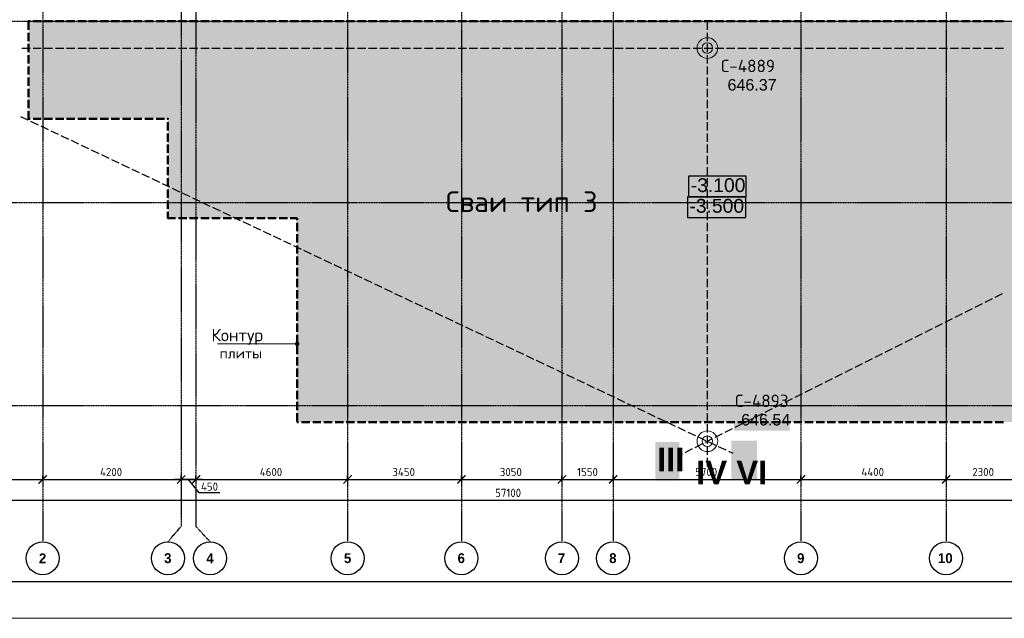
# Model space of a CAD drawing. Header units: millimetres. Extents: x -93479 to 1057970, y -66333 to 172656.
# Tile 17 of 145: x 135902 to 149281, y 1656 to 9790. Entities that reach past the tile are written whole.
import ezdxf

# ---------------------------------------------------------------- set-up
doc = ezdxf.new("R2010")
doc.units = ezdxf.units.MM
doc.linetypes.add('______5', pattern=[1100, 800, -100, 100, -100])
doc.linetypes.add('осевая', pattern=[50.8, 31.75, -6.35, 6.35, -6.35])
for name, color, linetype in [('PDF _Общий01', 7, 'Continuous'), ('PDF _Полож. о картогр. знаках', 7, 'Continuous'), ('PDF _Текст', 7, 'Continuous'), ('ТОЛСТЫЕ_ОСНОВНЫЕ', 6, 'Continuous')]:
    doc.layers.add(name, color=color, linetype=linetype)
doc.layers.add('PDF _Примечания', color=7, linetype='Continuous', true_color=0xececec)
doc.layers.add('PDF _Фундамент глуб. заложения', color=7, linetype='Continuous', true_color=0x646464)
for name, color, linetype, lineweight in [('Оси', 40, '______5', 18), ('СПДС_РАЗМЕРЫ', 152, 'Continuous', 25), ('ТОНКИЕ', 7, 'Continuous', 9)]:
    doc.layers.add(name, color=color, linetype=linetype, lineweight=lineweight)
doc.styles.add('GOST-2.304_Type-B', font='GOST_Common.ttf')
doc.styles.add('MtXpl_Century Gothic', font='GOTHICB.TTF', dxfattribs={"height": 0.2})
doc.styles.add('PDF Arial', font='arial.ttf')
doc.styles.add('PDF Arial Bold', font='arialbd.ttf')
doc.styles.add('PDF ISOCPEUR', font='isocpeur.ttf')
doc.dimstyles.new('СПДС', dxfattribs={"dimscale": 100, "dimtxt": 2.5, "dimasz": 2.5, "dimexe": 1.25, "dimexo": 0, "dimtad": 1, "dimdec": 0, "dimtxsty": 'GOST-2.304_Type-B', "dimblk": 'ARCHTICK', "dimcen": 2.5, "dimdle": 2, "dimadec": 0, "dimazin": 2, "dimtfac": 0.75, "dimtdec": 0, "dimtmove": 1, "dimatfit": 3, "dimfxl": 1, "dimtolj": 1, "dimarcsym": 1})

# ---------------------------------------------------------------- blocks, each defined once
blk = doc.blocks.new('*U1959')
at = {"layer": 'ТОЛСТЫЕ_ОСНОВНЫЕ', "color": 7}
blk.add_lwpolyline([(20, 5), (1256, 5), (1256, 589), (20, 589)], close=True, dxfattribs=at)
at = {"layer": 'ТОНКИЕ', "color": 7}
blk.add_lwpolyline([(0, 0), (1261, 0), (1261, 594), (0, 594)], close=True, dxfattribs=at)
blk = doc.blocks.new('скважины')
at = {"layer": 'PDF _Примечания', "transparency": 33554559}
blk.add_hatch(color=256, dxfattribs=at).paths.add_polyline_path([(19.2538, 9.6512), (7.5058, 9.6512), (7.5058, 8.722), (8.8286, 8.722), (8.8286, 7.7772), (10.057, 7.7772), (10.057, 5.8402), (18.1199, 5.8402), (18.1199, 7.7772), (19.2538, 7.7772)])
at = {"layer": 'PDF _Общий01', "lineweight": 25}
for points in [[(13.7774, 7.9811), (14.3253, 7.9811), (14.3253, 8.1779), (13.7774, 8.1779)], [(13.7657, 7.7842), (14.3204, 7.7842), (14.3204, 7.9811), (13.7657, 7.9811)]]:
    blk.add_lwpolyline(points, close=True, dxfattribs=at)
at = {"layer": 'PDF _Общий01', "lineweight": 13}
for points in [[(9.3017, 6.5845), (9.7881, 6.5845), (10.057, 6.5845)], [(10.0392, 6.5845), (10.0392, 6.5845)], [(10.057, 6.6022), (10.057, 6.6022)], [(10.057, 6.5668), (10.057, 6.5668)], [(10.0747, 6.5845), (10.0747, 6.5845)]]:
    blk.add_lwpolyline(points, dxfattribs=at)
blk.add_circle((10.057, 6.5845), 0.0177, dxfattribs=at)
at = {"layer": 'PDF _Общий01', "color": 7, "lineweight": 25, "true_color": 0xffffff, "transparency": 33554559}
blk.add_solid([(13.7656, 7.9692), (14.2538, 7.9692), (13.7656, 8.1897), (14.2538, 8.1897)], dxfattribs=at)
at = {"layer": 'PDF _Общий01', "color": 7, "lineweight": 13, "true_color": 0xffffff, "transparency": 33554559}
blk.add_solid([(13.7545, 7.7724), (14.2532, 7.7724), (13.7545, 7.9929), (14.2532, 7.9929)], dxfattribs=at)
at = {"layer": 'PDF _Общий01', "lineweight": 13, "transparency": 33554559}
for points in [[(10.0417, 6.5756), (10.0417, 6.5934), (10.0392, 6.5845)], [(10.0417, 6.5934), (10.0481, 6.5693), (10.0481, 6.5997)], [(10.0417, 6.5934), (10.0417, 6.5756), (10.0481, 6.5693)], [(10.0481, 6.5997), (10.057, 6.5668), (10.057, 6.6022)], [(10.0481, 6.5997), (10.0481, 6.5693), (10.057, 6.5668)], [(10.057, 6.6022), (10.057, 6.5668), (10.0658, 6.5693)], [(10.057, 6.6022), (10.0658, 6.5693), (10.0658, 6.5997)], [(10.0658, 6.5997), (10.0658, 6.5693), (10.0722, 6.5756)], [(10.0658, 6.5997), (10.0722, 6.5756), (10.0722, 6.5934)], [(10.0722, 6.5934), (10.0722, 6.5756), (10.0747, 6.5845)]]:
    blk.add_solid(points, dxfattribs=at)
at = {"layer": 'PDF _Полож. о картогр. знаках', "lineweight": 25}
for points in [[(13.955, 9.5669), (13.955, 9.6457)], [(13.955, 9.4606), (13.955, 9.5394)], [(7.4409, 9.3944), (7.5197, 9.3944)], [(7.5472, 9.3944), (7.626, 9.3944)], [(7.6535, 9.3944), (7.7323, 9.3944)], [(7.7598, 9.3944), (7.8386, 9.3944)], [(7.8661, 9.3944), (7.9449, 9.3944)], [(7.9724, 9.3944), (8.0512, 9.3944)], [(8.0787, 9.3944), (8.1575, 9.3944)], [(8.185, 9.3944), (8.2638, 9.3944)], [(8.2913, 9.3944), (8.3701, 9.3944)], [(8.3976, 9.3944), (8.4764, 9.3944)], [(8.5039, 9.3944), (8.5827, 9.3944)], [(8.6102, 9.3944), (8.689, 9.3944)], [(8.7165, 9.3944), (8.7953, 9.3944)], [(8.8228, 9.3944), (8.9016, 9.3944)], [(8.9291, 9.3944), (9.0079, 9.3944)], [(9.0354, 9.3944), (9.1142, 9.3944)], [(9.1417, 9.3944), (9.2205, 9.3944)], [(9.248, 9.3944), (9.3268, 9.3944)], [(9.3543, 9.3944), (9.4331, 9.3944)], [(9.4606, 9.3944), (9.5394, 9.3944)], [(9.5669, 9.3944), (9.6457, 9.3944)], [(9.6732, 9.3944), (9.752, 9.3944)], [(9.7795, 9.3944), (9.8583, 9.3944)], [(9.8858, 9.3944), (9.9646, 9.3944)], [(9.9921, 9.3944), (10.0709, 9.3944)], [(10.0984, 9.3944), (10.1772, 9.3944)], [(10.2047, 9.3944), (10.2835, 9.3944)], [(10.311, 9.3944), (10.3898, 9.3944)], [(10.4173, 9.3944), (10.4961, 9.3944)], [(10.5236, 9.3944), (10.6024, 9.3944)], [(10.6299, 9.3944), (10.7087, 9.3944)], [(10.7362, 9.3944), (10.815, 9.3944)], [(10.8425, 9.3944), (10.9213, 9.3944)], [(10.9488, 9.3944), (11.0276, 9.3944)], [(11.0551, 9.3944), (11.1339, 9.3944)], [(11.1614, 9.3944), (11.2402, 9.3944)], [(11.2677, 9.3944), (11.3465, 9.3944)], [(11.374, 9.3944), (11.4528, 9.3944)], [(11.4803, 9.3944), (11.5591, 9.3944)], [(11.5866, 9.3944), (11.6654, 9.3944)], [(11.6929, 9.3944), (11.7717, 9.3944)], [(11.7992, 9.3944), (11.878, 9.3944)], [(11.9055, 9.3944), (11.9843, 9.3944)], [(12.0118, 9.3944), (12.0906, 9.3944)], [(12.1181, 9.3944), (12.1969, 9.3944)], [(12.2244, 9.3944), (12.3031, 9.3944)], [(12.3307, 9.3944), (12.4094, 9.3944)], [(12.437, 9.3944), (12.5157, 9.3944)], [(12.5433, 9.3944), (12.622, 9.3944)], [(12.6496, 9.3944), (12.7283, 9.3944)], [(12.7559, 9.3944), (12.8346, 9.3944)], [(12.8622, 9.3944), (12.9409, 9.3944)], [(12.9685, 9.3944), (13.0472, 9.3944)], [(13.0748, 9.3944), (13.1535, 9.3944)], [(13.1811, 9.3944), (13.2598, 9.3944)], [(13.2874, 9.3944), (13.3661, 9.3944)], [(13.3937, 9.3944), (13.4724, 9.3944)], [(13.5, 9.3944), (13.5787, 9.3944)], [(13.6063, 9.3944), (13.685, 9.3944)], [(13.7126, 9.3944), (13.7913, 9.3944)], [(13.8189, 9.3944), (13.8976, 9.3944)], [(13.9252, 9.3944), (14.0039, 9.3944)], [(13.955, 9.3543), (13.955, 9.3944), (13.955, 9.4331)], [(14.0315, 9.3944), (14.1102, 9.3944)], [(14.1378, 9.3944), (14.2165, 9.3944)], [(14.2441, 9.3944), (14.3228, 9.3944)], [(14.3504, 9.3944), (14.4291, 9.3944)], [(14.4567, 9.3944), (14.5354, 9.3944)], [(14.563, 9.3944), (14.6417, 9.3944)], [(14.6693, 9.3944), (14.748, 9.3944)], [(14.7756, 9.3944), (14.8543, 9.3944)], [(14.8819, 9.3944), (14.9606, 9.3944)], [(14.9882, 9.3944), (15.0669, 9.3944)], [(15.0945, 9.3944), (15.1732, 9.3944)], [(15.2008, 9.3944), (15.2795, 9.3944)], [(15.3071, 9.3944), (15.3858, 9.3944)], [(15.4134, 9.3944), (15.4921, 9.3944)], [(15.5197, 9.3944), (15.5984, 9.3944)], [(15.626, 9.3944), (15.7047, 9.3944)], [(15.7323, 9.3944), (15.811, 9.3944)], [(15.8386, 9.3944), (15.9173, 9.3944)], [(15.9449, 9.3944), (16.0236, 9.3944)], [(16.0512, 9.3944), (16.1299, 9.3944)], [(16.1575, 9.3944), (16.2362, 9.3944)], [(16.2638, 9.3944), (16.3425, 9.3944)], [(16.3701, 9.3944), (16.4488, 9.3944)], [(16.4764, 9.3944), (16.5551, 9.3944)], [(16.5827, 9.3944), (16.6614, 9.3944)], [(16.689, 9.3944), (16.7677, 9.3944)], [(13.955, 9.248), (13.955, 9.3268)], [(13.955, 9.1417), (13.955, 9.2205)], [(13.955, 9.0354), (13.955, 9.1142)], [(13.955, 8.9291), (13.955, 9.0079)], [(13.955, 8.8228), (13.955, 8.9016)], [(13.955, 8.7165), (13.955, 8.7953)], [(7.428, 8.745), (7.4992, 8.7113)], [(7.5241, 8.6996), (7.5953, 8.6659)], [(7.6202, 8.6541), (7.6914, 8.6204)], [(7.7163, 8.6087), (7.7875, 8.575)], [(13.955, 8.6102), (13.955, 8.689)], [(7.8124, 8.5632), (7.8836, 8.5296)], [(7.9085, 8.5178), (7.9797, 8.4841)], [(13.955, 8.5039), (13.955, 8.5827)], [(8.0046, 8.4723), (8.0758, 8.4387)], [(8.1007, 8.4269), (8.1719, 8.3932)], [(13.955, 8.3976), (13.955, 8.4764)], [(8.1968, 8.3814), (8.268, 8.3478)], [(8.2929, 8.336), (8.3641, 8.3023)], [(13.955, 8.2913), (13.955, 8.3701)], [(8.389, 8.2906), (8.4602, 8.2569)], [(8.4851, 8.2451), (8.5563, 8.2114)], [(13.955, 8.185), (13.955, 8.2638)], [(8.5812, 8.1997), (8.6523, 8.166)], [(8.6773, 8.1542), (8.7484, 8.1206)], [(13.955, 8.0787), (13.955, 8.1575)], [(8.7734, 8.1088), (8.8445, 8.0751)], [(8.8695, 8.0633), (8.9406, 8.0297)], [(13.955, 7.9724), (13.955, 8.0512)], [(8.9655, 8.0179), (9.0367, 7.9842)], [(9.0616, 7.9724), (9.1328, 7.9388)], [(9.1577, 7.927), (9.2289, 7.8933)], [(9.2538, 7.8816), (9.325, 7.8479)], [(13.955, 7.8661), (13.955, 7.9449)], [(9.3499, 7.8361), (9.4211, 7.8024)], [(9.446, 7.7907), (9.5172, 7.757)], [(13.955, 7.7598), (13.955, 7.8386)], [(9.5421, 7.7452), (9.6133, 7.7116)], [(9.6382, 7.6998), (9.7094, 7.6661)], [(13.955, 7.6535), (13.955, 7.7323)], [(9.7343, 7.6543), (9.8055, 7.6207)], [(9.8304, 7.6089), (9.9016, 7.5752)], [(13.955, 7.5472), (13.955, 7.626)], [(9.9265, 7.5634), (9.9977, 7.5298)], [(10.0226, 7.518), (10.0938, 7.4843)], [(13.955, 7.4409), (13.955, 7.5197)], [(10.1187, 7.4726), (10.1899, 7.4389)], [(10.2148, 7.4271), (10.286, 7.3934)], [(13.955, 7.3346), (13.955, 7.4134)], [(10.3109, 7.3817), (10.3821, 7.348)], [(10.407, 7.3362), (10.4782, 7.3026)], [(13.955, 7.2283), (13.955, 7.3071)], [(10.5031, 7.2908), (10.5743, 7.2571)], [(10.5992, 7.2453), (10.6703, 7.2117)], [(10.6953, 7.1999), (10.7664, 7.1662)], [(10.7914, 7.1544), (10.8625, 7.1208)], [(13.955, 7.122), (13.955, 7.2008)], [(10.8875, 7.109), (10.9586, 7.0753)], [(10.9835, 7.0636), (11.0547, 7.0299)], [(11.0796, 7.0181), (11.1508, 6.9844)], [(13.955, 7.0157), (13.955, 7.0945)], [(16.6906, 7.0275), (16.761, 7.0627)], [(11.1757, 6.9727), (11.2469, 6.939)], [(11.2718, 6.9272), (11.343, 6.8936)], [(13.955, 6.9094), (13.955, 6.9882)], [(16.5005, 6.9323), (16.5709, 6.9676)], [(16.5956, 6.9799), (16.666, 7.0151)], [(11.3679, 6.8818), (11.4391, 6.8481)], [(11.464, 6.8363), (11.5352, 6.8027)], [(13.955, 6.8031), (13.955, 6.8819)], [(16.3104, 6.8372), (16.3808, 6.8724)], [(16.4054, 6.8848), (16.4759, 6.92)], [(11.5601, 6.7909), (11.6313, 6.7572)], [(11.6562, 6.7454), (11.7274, 6.7118)], [(13.955, 6.6969), (13.955, 6.7756)], [(16.1203, 6.742), (16.1907, 6.7773)], [(16.2153, 6.7896), (16.2857, 6.8248)], [(11.7523, 6.7), (11.8235, 6.6663)], [(11.8484, 6.6546), (11.9196, 6.6209)], [(13.955, 6.5906), (13.955, 6.6693)], [(15.9301, 6.6469), (16.0006, 6.6821)], [(16.0252, 6.6945), (16.0956, 6.7297)], [(11.9445, 6.6091), (12.0157, 6.5754)], [(12.0406, 6.5637), (12.1118, 6.53)], [(13.955, 6.4843), (13.955, 6.563)], [(15.74, 6.5517), (15.8104, 6.587)], [(15.8351, 6.5993), (15.9055, 6.6345)], [(12.1367, 6.5182), (12.2079, 6.4846)], [(12.2328, 6.4728), (12.304, 6.4391)], [(13.955, 6.378), (13.955, 6.4567)], [(15.5499, 6.4566), (15.6203, 6.4918)], [(15.645, 6.5042), (15.7154, 6.5394)], [(12.3289, 6.4273), (12.4001, 6.3937)], [(12.425, 6.3819), (12.4962, 6.3482)], [(15.3598, 6.3614), (15.4302, 6.3967)], [(15.4549, 6.409), (15.5253, 6.4442)], [(12.5211, 6.3364), (12.5923, 6.3028)], [(12.6172, 6.291), (12.6884, 6.2573)], [(13.955, 6.2717), (13.955, 6.3504)], [(15.1697, 6.2663), (15.2401, 6.3015)], [(15.2647, 6.3139), (15.3352, 6.3491)], [(12.7133, 6.2456), (12.7844, 6.2119)], [(12.8094, 6.2001), (12.8805, 6.1664)], [(13.955, 6.1654), (13.955, 6.2441)], [(14.9796, 6.1711), (15.05, 6.2064)], [(15.0746, 6.2187), (15.145, 6.2539)], [(12.9055, 6.1547), (12.9766, 6.121)], [(13.0016, 6.1092), (13.0727, 6.0756)], [(13.955, 6.0591), (13.955, 6.1378)], [(14.7894, 6.076), (14.8599, 6.1112)], [(14.8845, 6.1235), (14.9549, 6.1588)], [(13.0976, 6.0638), (13.1688, 6.0301)], [(13.1937, 6.0183), (13.2649, 5.9847)], [(13.955, 5.9528), (13.955, 6.0315)], [(14.5993, 5.9808), (14.6697, 6.0161)], [(14.6944, 6.0284), (14.7648, 6.0636)], [(13.2898, 5.9729), (13.361, 5.9392)], [(13.3859, 5.9274), (13.4571, 5.8938)], [(13.955, 5.8465), (13.955, 5.9252)], [(14.4092, 5.8857), (14.4796, 5.9209)], [(14.5043, 5.9332), (14.5747, 5.9685)], [(13.482, 5.882), (13.5532, 5.8483)], [(13.5781, 5.8366), (13.6493, 5.8029)], [(13.955, 5.7402), (13.955, 5.8189)], [(14.2191, 5.7905), (14.2895, 5.8258)], [(14.3142, 5.8381), (14.3846, 5.8733)], [(13.6742, 5.7911), (13.7454, 5.7574)], [(13.7703, 5.7457), (13.8415, 5.712)], [(13.955, 5.6339), (13.955, 5.7126)], [(14.029, 5.6954), (14.0994, 5.7306)], [(14.124, 5.7429), (14.1945, 5.7782)], [(13.8389, 5.6002), (13.9093, 5.6355)], [(13.8664, 5.7002), (13.9376, 5.6666)], [(13.9339, 5.6478), (14.0043, 5.683)], [(13.9625, 5.6548), (14.0337, 5.6211)], [(13.7099, 5.5357), (13.7192, 5.5403)], [(13.7438, 5.5526), (13.8142, 5.5879)], [(13.955, 5.5276), (13.955, 5.6063)], [(14.0586, 5.6093), (14.1298, 5.5757)], [(14.1547, 5.5639), (14.1964, 5.5442)], [(13.955, 5.4213), (13.955, 5.5)]]:
    blk.add_lwpolyline(points, dxfattribs=at)
at = {"layer": 'PDF _Полож. о картогр. знаках', "lineweight": 13}
for centre, radius in [((13.955, 9.3944), 0.0981), ((13.955, 9.3944), 0.0504), ((13.955, 9.3944), 0.0504), ((13.955, 5.6583), 0.0981), ((13.955, 5.6583), 0.0504), ((13.955, 5.6583), 0.0504)]:
    blk.add_circle(centre, radius, dxfattribs=at)
at = {"layer": 'PDF _Полож. о картогр. знаках', "lineweight": 25, "transparency": 33554559}
for points in [[(13.955, 9.3895), (13.9501, 9.3944), (13.9599, 9.3944), (13.955, 9.3993)], [(13.955, 9.3895), (13.9501, 9.3944), (13.9599, 9.3944), (13.955, 9.3993)], [(14.0844, 9.1416), (14.5921, 9.1416), (14.0844, 9.1295), (14.5921, 9.1295)], [(13.9505, 5.6604), (13.9571, 5.6628), (13.9529, 5.6539), (13.9594, 5.6562)], [(13.9505, 5.6604), (13.9571, 5.6628), (13.9529, 5.6539), (13.9594, 5.6562)], [(13.7055, 5.5335), (13.7077, 5.5401), (13.7121, 5.5313), (13.7143, 5.5379)], [(14.192, 5.5463), (14.1985, 5.5486), (14.1943, 5.5397), (14.2009, 5.542)], [(13.955, 5.4081), (13.9501, 5.413), (13.9599, 5.413), (13.955, 5.4179)]]:
    blk.add_solid(points, dxfattribs=at)
at = {"layer": 'PDF _Полож. о картогр. знаках', "color": 7, "lineweight": 25, "true_color": 0xffffff, "transparency": 33554559}
blk.add_solid([(11.4504, 7.7444), (12.8874, 7.7444), (11.4504, 8.1118), (12.8874, 8.1118)], dxfattribs=at)
at = {"layer": 'PDF _Полож. о картогр. знаках', "color": 7, "lineweight": 13, "true_color": 0xffffff, "transparency": 33554559}
for points in [[(14.2071, 5.7587), (14.7386, 5.7587), (14.2071, 6.1483), (14.7386, 6.1483)], [(13.4609, 5.2822), (13.6893, 5.2822), (13.4609, 5.6497), (13.6893, 5.6497)], [(14.1815, 5.2969), (14.4256, 5.2969), (14.1815, 5.6643), (14.4256, 5.6643)]]:
    blk.add_solid(points, dxfattribs=at)
at = {"layer": 'PDF _Полож. о картогр. знаках', "lineweight": 13, "transparency": 33554559}
blk.add_solid([(14.2189, 5.9592), (14.7266, 5.9592), (14.2189, 5.9471), (14.7266, 5.9471)], dxfattribs=at)
at = {"layer": 'PDF _Фундамент глуб. заложения', "lineweight": 50}
for points in [[(7.5058, 9.6512), (7.5197, 9.6512)], [(7.5058, 9.5669), (7.5058, 9.6457)], [(7.5472, 9.6512), (7.626, 9.6512)], [(7.6535, 9.6512), (7.7323, 9.6512)], [(7.7598, 9.6512), (7.8386, 9.6512)], [(7.8661, 9.6512), (7.9449, 9.6512)], [(7.9724, 9.6512), (8.0512, 9.6512)], [(8.0787, 9.6512), (8.1575, 9.6512)], [(8.185, 9.6512), (8.2638, 9.6512)], [(8.2913, 9.6512), (8.3701, 9.6512)], [(8.3976, 9.6512), (8.4764, 9.6512)], [(8.5039, 9.6512), (8.5827, 9.6512)], [(8.6102, 9.6512), (8.689, 9.6512)], [(8.7165, 9.6512), (8.7953, 9.6512)], [(8.8228, 9.6512), (8.9016, 9.6512)], [(8.9291, 9.6512), (9.0079, 9.6512)], [(9.0354, 9.6512), (9.1142, 9.6512)], [(9.1417, 9.6512), (9.2205, 9.6512)], [(9.248, 9.6512), (9.3268, 9.6512)], [(9.3543, 9.6512), (9.4331, 9.6512)], [(9.4606, 9.6512), (9.5394, 9.6512)], [(9.5669, 9.6512), (9.6457, 9.6512)], [(9.6732, 9.6512), (9.752, 9.6512)], [(9.7795, 9.6512), (9.8583, 9.6512)], [(9.8858, 9.6512), (9.9646, 9.6512)], [(9.9921, 9.6512), (10.0709, 9.6512)], [(10.0984, 9.6512), (10.1772, 9.6512)], [(10.2047, 9.6512), (10.2835, 9.6512)], [(10.311, 9.6512), (10.3898, 9.6512)], [(10.4173, 9.6512), (10.4961, 9.6512)], [(10.5236, 9.6512), (10.6024, 9.6512)], [(10.6299, 9.6512), (10.7087, 9.6512)], [(10.7362, 9.6512), (10.815, 9.6512)], [(10.8425, 9.6512), (10.9213, 9.6512)], [(10.9488, 9.6512), (11.0276, 9.6512)], [(11.0551, 9.6512), (11.1339, 9.6512)], [(11.1614, 9.6512), (11.2402, 9.6512)], [(11.2677, 9.6512), (11.3465, 9.6512)], [(11.374, 9.6512), (11.4528, 9.6512)], [(11.4803, 9.6512), (11.5591, 9.6512)], [(11.5866, 9.6512), (11.6654, 9.6512)], [(11.6929, 9.6512), (11.7717, 9.6512)], [(11.7992, 9.6512), (11.878, 9.6512)], [(11.9055, 9.6512), (11.9843, 9.6512)], [(12.0118, 9.6512), (12.0906, 9.6512)], [(12.1181, 9.6512), (12.1969, 9.6512)], [(12.2244, 9.6512), (12.3031, 9.6512)], [(12.3307, 9.6512), (12.4094, 9.6512)], [(12.437, 9.6512), (12.5157, 9.6512)], [(12.5433, 9.6512), (12.622, 9.6512)], [(12.6496, 9.6512), (12.7283, 9.6512)], [(12.7559, 9.6512), (12.8346, 9.6512)], [(12.8622, 9.6512), (12.9409, 9.6512)], [(12.9685, 9.6512), (13.0472, 9.6512)], [(13.0748, 9.6512), (13.1535, 9.6512)], [(13.1811, 9.6512), (13.2598, 9.6512)], [(13.2874, 9.6512), (13.3661, 9.6512)], [(13.3937, 9.6512), (13.4724, 9.6512)], [(13.5, 9.6512), (13.5787, 9.6512)], [(13.6063, 9.6512), (13.685, 9.6512)], [(13.7126, 9.6512), (13.7913, 9.6512)], [(13.8189, 9.6512), (13.8976, 9.6512)], [(13.9252, 9.6512), (14.0039, 9.6512)], [(14.0315, 9.6512), (14.1102, 9.6512)], [(14.1378, 9.6512), (14.2165, 9.6512)], [(14.2441, 9.6512), (14.3228, 9.6512)], [(14.3504, 9.6512), (14.4291, 9.6512)], [(14.4567, 9.6512), (14.5354, 9.6512)], [(14.563, 9.6512), (14.6417, 9.6512)], [(14.6693, 9.6512), (14.748, 9.6512)], [(14.7756, 9.6512), (14.8543, 9.6512)], [(14.8819, 9.6512), (14.9606, 9.6512)], [(14.9882, 9.6512), (15.0669, 9.6512)], [(15.0945, 9.6512), (15.1732, 9.6512)], [(15.2008, 9.6512), (15.2795, 9.6512)], [(15.3071, 9.6512), (15.3858, 9.6512)], [(15.4134, 9.6512), (15.4921, 9.6512)], [(15.5197, 9.6512), (15.5984, 9.6512)], [(15.626, 9.6512), (15.7047, 9.6512)], [(15.7323, 9.6512), (15.811, 9.6512)], [(15.8386, 9.6512), (15.9173, 9.6512)], [(15.9449, 9.6512), (16.0236, 9.6512)], [(16.0512, 9.6512), (16.1299, 9.6512)], [(16.1575, 9.6512), (16.2362, 9.6512)], [(16.2638, 9.6512), (16.3425, 9.6512)], [(16.3701, 9.6512), (16.4488, 9.6512)], [(16.4764, 9.6512), (16.5551, 9.6512)], [(16.5827, 9.6512), (16.6614, 9.6512)], [(16.689, 9.6512), (16.7677, 9.6512)], [(7.5058, 9.4606), (7.5058, 9.5394)], [(7.5058, 9.3543), (7.5058, 9.4331)], [(7.5058, 9.248), (7.5058, 9.3268)], [(7.5058, 9.1417), (7.5058, 9.2205)], [(7.5058, 9.0354), (7.5058, 9.1142)], [(7.5058, 8.9291), (7.5058, 9.0079)], [(7.5058, 8.8228), (7.5058, 8.9016)], [(7.5197, 8.722), (7.5058, 8.722), (7.5058, 8.7953)], [(7.5472, 8.722), (7.626, 8.722)], [(7.6535, 8.722), (7.7323, 8.722)], [(7.7598, 8.722), (7.8386, 8.722)], [(7.8661, 8.722), (7.9449, 8.722)], [(7.9724, 8.722), (8.0512, 8.722)], [(8.0787, 8.722), (8.1575, 8.722)], [(8.185, 8.722), (8.2638, 8.722)], [(8.2913, 8.722), (8.3701, 8.722)], [(8.3976, 8.722), (8.4764, 8.722)], [(8.5039, 8.722), (8.5827, 8.722)], [(8.6102, 8.722), (8.689, 8.722)], [(8.7165, 8.722), (8.7953, 8.722)], [(8.8286, 8.7165), (8.8286, 8.722), (8.8228, 8.722)], [(8.8286, 8.6102), (8.8286, 8.689)], [(8.8286, 8.5039), (8.8286, 8.5827)], [(8.8286, 8.3976), (8.8286, 8.4764)], [(8.8286, 8.2913), (8.8286, 8.3701)], [(8.8286, 8.185), (8.8286, 8.2638)], [(8.8286, 8.0787), (8.8286, 8.1575)], [(8.8286, 7.9724), (8.8286, 8.0512)], [(8.8286, 7.8661), (8.8286, 7.9449)], [(8.8286, 7.8386), (8.8286, 7.7772), (8.9016, 7.7772)], [(8.9291, 7.7772), (9.0079, 7.7772)], [(9.0354, 7.7772), (9.1142, 7.7772)], [(9.1417, 7.7772), (9.2205, 7.7772)], [(9.248, 7.7772), (9.3268, 7.7772)], [(9.3543, 7.7772), (9.4331, 7.7772)], [(9.4606, 7.7772), (9.5394, 7.7772)], [(9.5669, 7.7772), (9.6457, 7.7772)], [(9.6732, 7.7772), (9.752, 7.7772)], [(9.7795, 7.7772), (9.8583, 7.7772)], [(9.8858, 7.7772), (9.9646, 7.7772)], [(10.057, 7.7598), (10.057, 7.7772), (9.9921, 7.7772)], [(10.057, 7.6535), (10.057, 7.7323)], [(10.057, 7.5472), (10.057, 7.626)], [(10.057, 7.4409), (10.057, 7.5197)], [(10.057, 7.3346), (10.057, 7.4134)], [(10.057, 7.2283), (10.057, 7.3071)], [(10.057, 7.122), (10.057, 7.2008)], [(10.057, 7.0157), (10.057, 7.0945)], [(10.057, 6.9094), (10.057, 6.9882)], [(10.057, 6.8031), (10.057, 6.8819)], [(10.057, 6.6969), (10.057, 6.7756)], [(10.057, 6.5906), (10.057, 6.6693)], [(10.057, 6.4843), (10.057, 6.563)], [(10.057, 6.378), (10.057, 6.4567)], [(10.057, 6.2717), (10.057, 6.3504)], [(10.057, 6.1654), (10.057, 6.2441)], [(10.057, 6.0591), (10.057, 6.1378)], [(10.057, 5.9528), (10.057, 6.0315)], [(10.057, 5.8465), (10.057, 5.9252)], [(10.057, 5.8402), (10.0709, 5.8402)], [(10.0984, 5.8402), (10.1772, 5.8402)], [(10.2047, 5.8402), (10.2835, 5.8402)], [(10.311, 5.8402), (10.3898, 5.8402)], [(10.4173, 5.8402), (10.4961, 5.8402)], [(10.5236, 5.8402), (10.6024, 5.8402)], [(10.6299, 5.8402), (10.7087, 5.8402)], [(10.7362, 5.8402), (10.815, 5.8402)], [(10.8425, 5.8402), (10.9213, 5.8402)], [(10.9488, 5.8402), (11.0276, 5.8402)], [(11.0551, 5.8402), (11.1339, 5.8402)], [(11.1614, 5.8402), (11.2402, 5.8402)], [(11.2677, 5.8402), (11.3465, 5.8402)], [(11.374, 5.8402), (11.4528, 5.8402)], [(11.4803, 5.8402), (11.5591, 5.8402)], [(11.5866, 5.8402), (11.6654, 5.8402)], [(11.6929, 5.8402), (11.7717, 5.8402)], [(11.7992, 5.8402), (11.878, 5.8402)], [(11.9055, 5.8402), (11.9843, 5.8402)], [(12.0118, 5.8402), (12.0906, 5.8402)], [(12.1181, 5.8402), (12.1969, 5.8402)], [(12.2244, 5.8402), (12.3031, 5.8402)], [(12.3307, 5.8402), (12.4094, 5.8402)], [(12.437, 5.8402), (12.5157, 5.8402)], [(12.5433, 5.8402), (12.622, 5.8402)], [(12.6496, 5.8402), (12.7283, 5.8402)], [(12.7559, 5.8402), (12.8346, 5.8402)], [(12.8622, 5.8402), (12.9409, 5.8402)], [(12.9685, 5.8402), (13.0472, 5.8402)], [(13.0748, 5.8402), (13.1535, 5.8402)], [(13.1811, 5.8402), (13.2598, 5.8402)], [(13.2874, 5.8402), (13.3661, 5.8402)], [(13.3937, 5.8402), (13.4724, 5.8402)], [(13.5, 5.8402), (13.5787, 5.8402)], [(13.6063, 5.8402), (13.685, 5.8402)], [(13.7126, 5.8402), (13.7913, 5.8402)], [(13.8189, 5.8402), (13.8976, 5.8402)], [(13.9252, 5.8402), (14.0039, 5.8402)], [(14.0315, 5.8402), (14.1102, 5.8402)], [(14.1378, 5.8402), (14.2165, 5.8402)], [(14.2441, 5.8402), (14.3228, 5.8402)], [(14.3504, 5.8402), (14.4291, 5.8402)], [(14.4567, 5.8402), (14.5354, 5.8402)], [(14.563, 5.8402), (14.6417, 5.8402)], [(14.6693, 5.8402), (14.748, 5.8402)], [(14.7756, 5.8402), (14.8543, 5.8402)], [(14.8819, 5.8402), (14.9606, 5.8402)], [(14.9882, 5.8402), (15.0669, 5.8402)], [(15.0945, 5.8402), (15.1732, 5.8402)], [(15.2008, 5.8402), (15.2795, 5.8402)], [(15.3071, 5.8402), (15.3858, 5.8402)], [(15.4134, 5.8402), (15.4921, 5.8402)], [(15.5197, 5.8402), (15.5984, 5.8402)], [(15.626, 5.8402), (15.7047, 5.8402)], [(15.7323, 5.8402), (15.811, 5.8402)], [(15.8386, 5.8402), (15.9173, 5.8402)], [(15.9449, 5.8402), (16.0236, 5.8402)], [(16.0512, 5.8402), (16.1299, 5.8402)], [(16.1575, 5.8402), (16.2362, 5.8402)], [(16.2638, 5.8402), (16.3425, 5.8402)], [(16.3701, 5.8402), (16.4488, 5.8402)], [(16.4764, 5.8402), (16.5551, 5.8402)], [(16.5827, 5.8402), (16.6614, 5.8402)], [(16.689, 5.8402), (16.7677, 5.8402)]]:
    blk.add_lwpolyline(points, dxfattribs=at)
at = {"layer": 'PDF _Фундамент глуб. заложения', "lineweight": 50, "transparency": 33554559}
for points in [[(7.5058, 9.6413), (7.4959, 9.6512), (7.5156, 9.6512), (7.5058, 9.661)], [(7.4959, 9.6512), (7.5058, 9.661), (7.5058, 9.6413), (7.5156, 9.6512)], [(7.5058, 8.7122), (7.4959, 8.722), (7.5156, 8.722), (7.5058, 8.7319)], [(7.4959, 8.722), (7.5058, 8.7319), (7.5058, 8.7122), (7.5156, 8.722)], [(8.8286, 8.7122), (8.8188, 8.722), (8.8384, 8.722), (8.8286, 8.7319)], [(8.8188, 8.722), (8.8286, 8.7319), (8.8286, 8.7122), (8.8384, 8.722)], [(8.8188, 7.7772), (8.8286, 7.787), (8.8286, 7.7673), (8.8384, 7.7772)], [(8.8286, 7.7673), (8.8188, 7.7772), (8.8384, 7.7772), (8.8286, 7.787)], [(10.057, 7.7673), (10.0471, 7.7772), (10.0668, 7.7772), (10.057, 7.787)], [(10.0471, 7.7772), (10.057, 7.787), (10.057, 7.7673), (10.0668, 7.7772)], [(10.0471, 5.8402), (10.057, 5.85), (10.057, 5.8303), (10.0668, 5.8402)], [(10.057, 5.8303), (10.0471, 5.8402), (10.0668, 5.8402), (10.057, 5.85)]]:
    blk.add_solid(points, dxfattribs=at)
at = {"layer": 'PDF _Текст', "attachment_point": 7}
for s, insert, char_height, style in [('С-4889', (14.0844, 9.1653), 0.1181, 'PDF ISOCPEUR'), ('646.37', (14.1464, 8.9888), 0.1093, 'PDF Arial'), ('-3.100', (13.7971, 8.0244), 0.13116, 'PDF Arial'), ('Сваи тип 3', (11.47, 7.8362), 0.19683, 'PDF ISOCPEUR'), ('-3.500', (13.7845, 7.8275), 0.13116, 'PDF Arial'), ('Контур', (9.2422, 6.5756), 0.1181, 'PDF ISOCPEUR'), ('плиты', (9.321, 6.4444), 0.09842, 'PDF ISOCPEUR'), ('С-4893', (14.2189, 5.9829), 0.1181, 'PDF ISOCPEUR'), ('646.54', (14.276, 5.8064), 0.1093, 'PDF Arial'), ('III', (13.4767, 5.3732), 0.22327, 'PDF Arial Bold'), ('IV VI', (13.8486, 5.2502), 0.22327, 'PDF Arial Bold')]:
    blk.add_mtext(s, dxfattribs=dict(at, insert=insert, char_height=char_height, style=style))
blk = doc.blocks.new('_ArchTick')
at = {"color": 0, "linetype": 'ByBlock', "const_width": 0.15}
blk.add_lwpolyline([(-0.5, -0.5), (0.5, 0.5)], dxfattribs=at)
blk = doc.blocks.new('*D2014')
at = {"layer": 'DEFPOINTS', "color": 0, "ltscale": 100, "transparency": 16777216}
for p in [(-5586, -35036), (51514, -35036), (51514, -35036)]:
    blk.add_point(p, dxfattribs=at)
at = {"layer": 'СПДС_РАЗМЕРЫ', "color": 0, "lineweight": -2, "transparency": 16777216}
for p, q in [((-5586, -35036), (-5586, -34911)), ((51514, -35036), (51514, -34911)), ((-5786, -35036), (51714, -35036))]:
    blk.add_line(p, q, dxfattribs=at)
at = {"layer": 'СПДС_РАЗМЕРЫ', "color": 0, "lineweight": -2, "ltscale": 100, "transparency": 16777216, "xscale": 250, "yscale": 250, "zscale": 250, "rotation": 180}
blk.add_blockref('_ArchTick', (-5586, -35036), dxfattribs=at)
at = {"layer": 'СПДС_РАЗМЕРЫ', "color": 0, "lineweight": -2, "ltscale": 100, "transparency": 16777216, "xscale": 250, "yscale": 250, "zscale": 250}
blk.add_blockref('_ArchTick', (51514, -35036), dxfattribs=at)
at = {"layer": 'СПДС_РАЗМЕРЫ', "color": 0, "ltscale": 100, "transparency": 16777216, "insert": (22931, -34811), "char_height": 250, "attachment_point": 5, "style": 'GOST-2.304_Type-B'}
blk.add_mtext('\\A1;57100', dxfattribs=at)
blk = doc.blocks.new('*D2026')
at = {"layer": 'DEFPOINTS', "color": 0, "ltscale": 100, "transparency": 16777216}
for p in [(4714, -34405), (8814, -34405), (8814, -34405)]:
    blk.add_point(p, dxfattribs=at)
at = {"layer": 'СПДС_РАЗМЕРЫ', "color": 0, "lineweight": -2, "transparency": 16777216}
for p, q in [((4714, -34405), (4714, -34280)), ((8814, -34405), (8814, -34280)), ((4514, -34405), (9014, -34405))]:
    blk.add_line(p, q, dxfattribs=at)
at = {"layer": 'СПДС_РАЗМЕРЫ', "color": 0, "lineweight": -2, "ltscale": 100, "transparency": 16777216, "xscale": 250, "yscale": 250, "zscale": 250, "rotation": 180}
blk.add_blockref('_ArchTick', (4714, -34405), dxfattribs=at)
at = {"layer": 'СПДС_РАЗМЕРЫ', "color": 0, "lineweight": -2, "ltscale": 100, "transparency": 16777216, "xscale": 250, "yscale": 250, "zscale": 250}
blk.add_blockref('_ArchTick', (8814, -34405), dxfattribs=at)
at = {"layer": 'СПДС_РАЗМЕРЫ', "color": 0, "ltscale": 100, "transparency": 16777216, "insert": (6738, -34180), "char_height": 250, "attachment_point": 5, "style": 'GOST-2.304_Type-B'}
blk.add_mtext('\\A1;4100', dxfattribs=at)
blk = doc.blocks.new('*D2027')
at = {"layer": 'DEFPOINTS', "color": 0, "ltscale": 100, "transparency": 16777216}
for p in [(8814, -34405), (13014, -34405), (13014, -34405)]:
    blk.add_point(p, dxfattribs=at)
at = {"layer": 'СПДС_РАЗМЕРЫ', "color": 0, "lineweight": -2, "transparency": 16777216}
for p, q in [((8814, -34405), (8814, -34280)), ((13014, -34405), (13014, -34280)), ((8614, -34405), (13214, -34405))]:
    blk.add_line(p, q, dxfattribs=at)
at = {"layer": 'СПДС_РАЗМЕРЫ', "color": 0, "lineweight": -2, "ltscale": 100, "transparency": 16777216, "xscale": 250, "yscale": 250, "zscale": 250, "rotation": 180}
blk.add_blockref('_ArchTick', (8814, -34405), dxfattribs=at)
at = {"layer": 'СПДС_РАЗМЕРЫ', "color": 0, "lineweight": -2, "ltscale": 100, "transparency": 16777216, "xscale": 250, "yscale": 250, "zscale": 250}
blk.add_blockref('_ArchTick', (13014, -34405), dxfattribs=at)
at = {"layer": 'СПДС_РАЗМЕРЫ', "color": 0, "ltscale": 100, "transparency": 16777216, "insert": (10888, -34180), "char_height": 250, "attachment_point": 5, "style": 'GOST-2.304_Type-B'}
blk.add_mtext('\\A1;4200', dxfattribs=at)
blk = doc.blocks.new('*D2028')
at = {"layer": 'DEFPOINTS', "color": 0, "ltscale": 100, "transparency": 16777216}
for p in [(13464, -34405), (18064, -34405), (18064, -34405)]:
    blk.add_point(p, dxfattribs=at)
at = {"layer": 'СПДС_РАЗМЕРЫ', "color": 0, "lineweight": -2, "transparency": 16777216}
for p, q in [((13464, -34405), (13464, -34280)), ((18064, -34405), (18064, -34280)), ((13264, -34405), (18264, -34405))]:
    blk.add_line(p, q, dxfattribs=at)
at = {"layer": 'СПДС_РАЗМЕРЫ', "color": 0, "lineweight": -2, "ltscale": 100, "transparency": 16777216, "xscale": 250, "yscale": 250, "zscale": 250, "rotation": 180}
blk.add_blockref('_ArchTick', (13464, -34405), dxfattribs=at)
at = {"layer": 'СПДС_РАЗМЕРЫ', "color": 0, "lineweight": -2, "ltscale": 100, "transparency": 16777216, "xscale": 250, "yscale": 250, "zscale": 250}
blk.add_blockref('_ArchTick', (18064, -34405), dxfattribs=at)
at = {"layer": 'СПДС_РАЗМЕРЫ', "color": 0, "ltscale": 100, "transparency": 16777216, "insert": (15738, -34180), "char_height": 250, "attachment_point": 5, "style": 'GOST-2.304_Type-B'}
blk.add_mtext('\\A1;4600', dxfattribs=at)
blk = doc.blocks.new('*D2029')
at = {"layer": 'DEFPOINTS', "color": 0, "ltscale": 100, "transparency": 16777216}
for p in [(18064, -34405), (21514, -34405), (21514, -34405)]:
    blk.add_point(p, dxfattribs=at)
at = {"layer": 'СПДС_РАЗМЕРЫ', "color": 0, "lineweight": -2, "transparency": 16777216}
for p, q in [((18064, -34405), (18064, -34280)), ((21514, -34405), (21514, -34280)), ((17864, -34405), (21714, -34405))]:
    blk.add_line(p, q, dxfattribs=at)
at = {"layer": 'СПДС_РАЗМЕРЫ', "color": 0, "lineweight": -2, "ltscale": 100, "transparency": 16777216, "xscale": 250, "yscale": 250, "zscale": 250, "rotation": 180}
blk.add_blockref('_ArchTick', (18064, -34405), dxfattribs=at)
at = {"layer": 'СПДС_РАЗМЕРЫ', "color": 0, "lineweight": -2, "ltscale": 100, "transparency": 16777216, "xscale": 250, "yscale": 250, "zscale": 250}
blk.add_blockref('_ArchTick', (21514, -34405), dxfattribs=at)
at = {"layer": 'СПДС_РАЗМЕРЫ', "color": 0, "ltscale": 100, "transparency": 16777216, "insert": (19763, -34180), "char_height": 250, "attachment_point": 5, "style": 'GOST-2.304_Type-B'}
blk.add_mtext('\\A1;3450', dxfattribs=at)
blk = doc.blocks.new('*D2030')
at = {"layer": 'DEFPOINTS', "color": 0, "ltscale": 100, "transparency": 16777216}
for p in [(21514, -34405), (24564, -34405), (24564, -34405)]:
    blk.add_point(p, dxfattribs=at)
at = {"layer": 'СПДС_РАЗМЕРЫ', "color": 0, "lineweight": -2, "transparency": 16777216}
for p, q in [((21514, -34405), (21514, -34280)), ((24564, -34405), (24564, -34280)), ((21314, -34405), (24764, -34405))]:
    blk.add_line(p, q, dxfattribs=at)
at = {"layer": 'СПДС_РАЗМЕРЫ', "color": 0, "lineweight": -2, "ltscale": 100, "transparency": 16777216, "xscale": 250, "yscale": 250, "zscale": 250, "rotation": 180}
blk.add_blockref('_ArchTick', (21514, -34405), dxfattribs=at)
at = {"layer": 'СПДС_РАЗМЕРЫ', "color": 0, "lineweight": -2, "ltscale": 100, "transparency": 16777216, "xscale": 250, "yscale": 250, "zscale": 250}
blk.add_blockref('_ArchTick', (24564, -34405), dxfattribs=at)
at = {"layer": 'СПДС_РАЗМЕРЫ', "color": 0, "ltscale": 100, "transparency": 16777216, "insert": (23013, -34180), "char_height": 250, "attachment_point": 5, "style": 'GOST-2.304_Type-B'}
blk.add_mtext('\\A1;3050', dxfattribs=at)
blk = doc.blocks.new('*D2031')
at = {"layer": 'DEFPOINTS', "color": 0, "ltscale": 100, "transparency": 16777216}
for p in [(24564, -34405), (26114, -34405), (26114, -34405)]:
    blk.add_point(p, dxfattribs=at)
at = {"layer": 'СПДС_РАЗМЕРЫ', "color": 0, "lineweight": -2, "transparency": 16777216}
for p, q in [((24564, -34405), (24564, -34280)), ((26114, -34405), (26114, -34280)), ((24364, -34405), (26314, -34405))]:
    blk.add_line(p, q, dxfattribs=at)
at = {"layer": 'СПДС_РАЗМЕРЫ', "color": 0, "lineweight": -2, "ltscale": 100, "transparency": 16777216, "xscale": 250, "yscale": 250, "zscale": 250, "rotation": 180}
blk.add_blockref('_ArchTick', (24564, -34405), dxfattribs=at)
at = {"layer": 'СПДС_РАЗМЕРЫ', "color": 0, "lineweight": -2, "ltscale": 100, "transparency": 16777216, "xscale": 250, "yscale": 250, "zscale": 250}
blk.add_blockref('_ArchTick', (26114, -34405), dxfattribs=at)
at = {"layer": 'СПДС_РАЗМЕРЫ', "color": 0, "ltscale": 100, "transparency": 16777216, "insert": (25339, -34180), "char_height": 250, "attachment_point": 5, "style": 'GOST-2.304_Type-B'}
blk.add_mtext('\\A1;1550', dxfattribs=at)
blk = doc.blocks.new('*D2032')
at = {"layer": 'DEFPOINTS', "color": 0, "ltscale": 100, "transparency": 16777216}
for p in [(26114, -34405), (31814, -34405), (31814, -34405)]:
    blk.add_point(p, dxfattribs=at)
at = {"layer": 'СПДС_РАЗМЕРЫ', "color": 0, "lineweight": -2, "transparency": 16777216}
for p, q in [((26114, -34405), (26114, -34280)), ((31814, -34405), (31814, -34280)), ((25914, -34405), (32014, -34405))]:
    blk.add_line(p, q, dxfattribs=at)
at = {"layer": 'СПДС_РАЗМЕРЫ', "color": 0, "lineweight": -2, "ltscale": 100, "transparency": 16777216, "xscale": 250, "yscale": 250, "zscale": 250, "rotation": 180}
blk.add_blockref('_ArchTick', (26114, -34405), dxfattribs=at)
at = {"layer": 'СПДС_РАЗМЕРЫ', "color": 0, "lineweight": -2, "ltscale": 100, "transparency": 16777216, "xscale": 250, "yscale": 250, "zscale": 250}
blk.add_blockref('_ArchTick', (31814, -34405), dxfattribs=at)
at = {"layer": 'СПДС_РАЗМЕРЫ', "color": 0, "ltscale": 100, "transparency": 16777216, "insert": (28938, -34180), "char_height": 250, "attachment_point": 5, "style": 'GOST-2.304_Type-B'}
blk.add_mtext('\\A1;5700', dxfattribs=at)
blk = doc.blocks.new('*D2033')
at = {"layer": 'DEFPOINTS', "color": 0, "ltscale": 100, "transparency": 16777216}
for p in [(31814, -34405), (36214, -34405), (36214, -34405)]:
    blk.add_point(p, dxfattribs=at)
at = {"layer": 'СПДС_РАЗМЕРЫ', "color": 0, "lineweight": -2, "transparency": 16777216}
for p, q in [((31814, -34405), (31814, -34280)), ((36214, -34405), (36214, -34280)), ((31614, -34405), (36414, -34405))]:
    blk.add_line(p, q, dxfattribs=at)
at = {"layer": 'СПДС_РАЗМЕРЫ', "color": 0, "lineweight": -2, "ltscale": 100, "transparency": 16777216, "xscale": 250, "yscale": 250, "zscale": 250, "rotation": 180}
blk.add_blockref('_ArchTick', (31814, -34405), dxfattribs=at)
at = {"layer": 'СПДС_РАЗМЕРЫ', "color": 0, "lineweight": -2, "ltscale": 100, "transparency": 16777216, "xscale": 250, "yscale": 250, "zscale": 250}
blk.add_blockref('_ArchTick', (36214, -34405), dxfattribs=at)
at = {"layer": 'СПДС_РАЗМЕРЫ', "color": 0, "ltscale": 100, "transparency": 16777216, "insert": (33988, -34180), "char_height": 250, "attachment_point": 5, "style": 'GOST-2.304_Type-B'}
blk.add_mtext('\\A1;4400', dxfattribs=at)
blk = doc.blocks.new('*D2034')
at = {"layer": 'DEFPOINTS', "color": 0, "ltscale": 100, "transparency": 16777216}
for p in [(36214, -34405), (38514, -34405), (38514, -34405)]:
    blk.add_point(p, dxfattribs=at)
at = {"layer": 'СПДС_РАЗМЕРЫ', "color": 0, "lineweight": -2, "transparency": 16777216}
for p, q in [((36214, -34405), (36214, -34280)), ((38514, -34405), (38514, -34280)), ((36014, -34405), (38714, -34405))]:
    blk.add_line(p, q, dxfattribs=at)
at = {"layer": 'СПДС_РАЗМЕРЫ', "color": 0, "lineweight": -2, "ltscale": 100, "transparency": 16777216, "xscale": 250, "yscale": 250, "zscale": 250, "rotation": 180}
blk.add_blockref('_ArchTick', (36214, -34405), dxfattribs=at)
at = {"layer": 'СПДС_РАЗМЕРЫ', "color": 0, "lineweight": -2, "ltscale": 100, "transparency": 16777216, "xscale": 250, "yscale": 250, "zscale": 250}
blk.add_blockref('_ArchTick', (38514, -34405), dxfattribs=at)
at = {"layer": 'СПДС_РАЗМЕРЫ', "color": 0, "ltscale": 100, "transparency": 16777216, "insert": (37338, -34180), "char_height": 250, "attachment_point": 5, "style": 'GOST-2.304_Type-B'}
blk.add_mtext('\\A1;2300', dxfattribs=at)
blk = doc.blocks.new('*D2038')
at = {"layer": 'DEFPOINTS', "color": 0, "ltscale": 100, "transparency": 16777216}
for p in [(13014, -34280), (13464, -34342), (13014, -34405)]:
    blk.add_point(p, dxfattribs=at)
at = {"layer": 'СПДС_РАЗМЕРЫ', "color": 0, "lineweight": -2, "transparency": 16777216}
for p, q in [((13014, -34280), (13014, -34530)), ((13464, -34342), (13464, -34530)), ((13664, -34405), (12814, -34405)), ((13561, -34811), (13239, -34405)), ((14186, -34811), (13561, -34811))]:
    blk.add_line(p, q, dxfattribs=at)
at = {"layer": 'СПДС_РАЗМЕРЫ', "color": 0, "lineweight": -2, "ltscale": 100, "transparency": 16777216, "xscale": 250, "yscale": 250, "zscale": 250, "rotation": 180}
blk.add_blockref('_ArchTick', (13014, -34405), dxfattribs=at)
at = {"layer": 'СПДС_РАЗМЕРЫ', "color": 0, "lineweight": -2, "ltscale": 100, "transparency": 16777216, "xscale": 250, "yscale": 250, "zscale": 250}
blk.add_blockref('_ArchTick', (13464, -34405), dxfattribs=at)
at = {"layer": 'СПДС_РАЗМЕРЫ', "color": 0, "ltscale": 100, "transparency": 16777216, "insert": (13873, -34624), "char_height": 250, "attachment_point": 5, "style": 'GOST-2.304_Type-B'}
blk.add_mtext('\\A1;450', dxfattribs=at)
blk = doc.blocks.new('оси')
at = {"color": 7, "linetype": 'ByBlock', "lineweight": -2}
for centre in [(8813, -36796), (12613, -36796), (13893, -36796), (18063, -36796), (21513, -36796), (24563, -36796), (26113, -36796), (31813, -36796), (36213, -36796)]:
    blk.add_circle(centre, 500, dxfattribs=at)
at = {"layer": 'Оси', "color": 7, "linetype": 'осевая', "lineweight": 25, "transparency": 33554687}
for p, q in [((8813.5, 151.4), (8813.5, -36280.2)), ((18063.5, 151.4), (18063.5, -36280.2)), ((21513.5, 151.4), (21513.5, -36280.2)), ((24563.5, 151.4), (24563.5, -36280.2)), ((26113.5, 151.4), (26113.5, -36280.2)), ((31813.5, 151.4), (31813.5, -36280.2)), ((36213.5, 151.4), (36213.5, -36280.2)), ((13013.5, -402.7), (13013.5, -35828.6)), ((13463.5, -390), (13463.5, -35834.5)), ((-11416.6, -20506.9), (53620.6, -20506.9)), ((-11815.1, -26006.9), (53620.6, -26006.9)), ((-11815.1, -32156.9), (53620.6, -32156.9)), ((12613, -36296), (13013.5, -35828.6)), ((13893, -36296), (13463.5, -35834.5))]:
    blk.add_line(p, q, dxfattribs=at)
at = {"layer": 'Оси', "color": 7, "lineweight": 25, "transparency": 33554687, "style": 'MtXpl_Century Gothic'}
for s, p in [('2', (8700.1, -36946)), ('3', (12497.1, -36942.3)), ('4', (13777.7, -36946)), ('5', (17950.8, -36942.3)), ('6', (21398.4, -36942.3)), ('7', (24439.5, -36942.3)), ('8', (25996, -36942.3)), ('9', (31693.9, -36942.3)), ('10', (35967.2, -36942.3))]:
    blk.add_text(s, height=300, dxfattribs=at).set_placement(p)
at = {"layer": 'СПДС_РАЗМЕРЫ', "color": 7}
for base, p1, p2, picture, middle in [((8813.5, -34405), (4713.5, -34405), (8813.5, -34405), '*D2026', (6738.4, -34405)), ((13013.5, -34405), (8813.5, -34405), (13013.5, -34405), '*D2027', (10888.4, -34405)), ((18063.5, -34405), (13463.5, -34405), (18063.5, -34405), '*D2028', (15738.4, -34405)), ((21513.5, -34405), (18063.5, -34405), (21513.5, -34405), '*D2029', (19763.4, -34405)), ((24563.5, -34405), (21513.5, -34405), (24563.5, -34405), '*D2030', (23013.4, -34405)), ((26113.5, -34405), (24563.5, -34405), (26113.5, -34405), '*D2031', (25338.5, -34405)), ((31813.5, -34405), (26113.5, -34405), (31813.5, -34405), '*D2032', (28938.4, -34405)), ((36213.5, -34405), (31813.5, -34405), (36213.5, -34405), '*D2033', (33988.4, -34405)), ((38513.5, -34405), (36213.5, -34405), (38513.5, -34405), '*D2034', (37338.4, -34405)), ((51513.5, -35036.2), (-5586.3, -35036.2), (51513.5, -35036.2), '*D2014', (22931, -35036.2))]:
    dim = blk.add_linear_dim(base=base, p1=p1, p2=p2, dimstyle='СПДС', override={"dimgap": 1}, dxfattribs=at)
    dim.commit()
    dim.dimension.update_dxf_attribs({"geometry": picture, "text_midpoint": middle, "dimtype": 160})
dim = blk.add_linear_dim(base=(13013.5, -34405), p1=(13463.5, -34342.5), p2=(13013.5, -34280), dimstyle='СПДС', dxfattribs=at)
dim.commit()
dim.dimension.update_dxf_attribs({"geometry": '*D2038', "text_midpoint": (13623.1, -34811.2), "dimtype": 160})

msp = doc.modelspace()

# ---------------------------------------------------------------- block references
at = {"color": 7}
for name, p, xscale, yscale, zscale in [('*U1959', (122059.1, 1655.9), 100, 100, 100), ('оси', (132265.6, 18956.1), 0.4480000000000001, 0.4480000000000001, 0.4480000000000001), ('скважины', (125290.2, -4029.1), 1430, 1430, 1430)]:
    msp.add_blockref(name, p, dxfattribs=dict(at, xscale=xscale, yscale=yscale, zscale=zscale))

doc.saveas('drawing.dxf')
